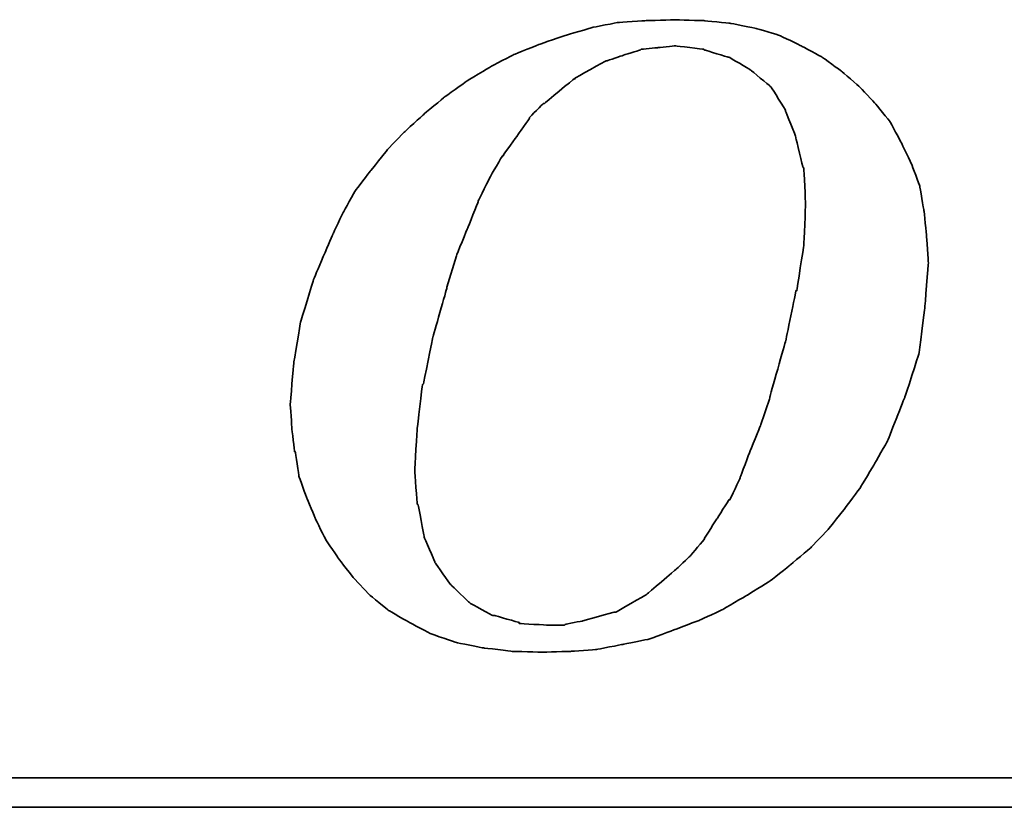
# Model space of a CAD drawing. Header units: millimetres. Extents: x -266 to -61, y 65 to 190.
# Tile 38 of 54: x -107.73 to -104.54, y 124.07 to 126.62. Entities that reach past the tile are written whole.
import ezdxf

# ---------------------------------------------------------------- set-up
doc = ezdxf.new("R2010")
doc.units = ezdxf.units.MM
doc.header["$LTSCALE"] = 0.1
doc.layers.add('CHA', color=7, linetype='CONTINUOUS')
doc.layers.add('layer 1', color=7, linetype='CONTINUOUS')

# ---------------------------------------------------------------- blocks, each defined once
blk = doc.blocks.new('TBI MOTION logo(完整正式版)')
at = {"layer": 'layer 1', "color": 22, "lineweight": 35}
for points, knots in [([(-11.34375, -6.98375), (-11.34375, -6.98375), (-10.91375, -7.43875), (-10.91375, -7.43875), (-10.91375, -7.43875), (-10.91375, -7.43875), (-10.38625, -7.87125), (-10.38625, -7.87125), (-10.38625, -7.87125), (-10.38625, -7.87125), (-9.81125, -8.20375), (-9.81125, -8.20375), (-9.81125, -8.20375), (-9.81125, -8.20375), (-9.21125, -8.51875), (-9.21125, -8.51875), (-9.21125, -8.51875), (-9.21125, -8.51875), (-8.51625, -8.75875), (-8.51625, -8.75875), (-8.51625, -8.75875), (-8.51625, -8.75875), (-7.77125, -8.90375), (-7.77125, -8.90375), (-7.77125, -8.90375), (-7.77125, -8.90375), (-6.97875, -8.99875), (-6.97875, -8.99875), (-6.97875, -8.99875), (-6.97875, -8.99875), (-6.14125, -9.02375), (-6.14125, -9.02375), (-6.14125, -9.02375), (-6.14125, -9.02375), (-5.37125, -8.99875), (-5.37125, -8.99875), (-5.37125, -8.99875), (-5.37125, -8.99875), (-4.65375, -8.94875), (-4.65375, -8.94875), (-4.65375, -8.94875), (-4.65375, -8.94875), (-3.93375, -8.80625), (-3.93375, -8.80625), (-3.93375, -8.80625), (-3.93375, -8.80625), (-3.21375, -8.66375), (-3.21375, -8.66375), (-3.21375, -8.66375), (-3.21375, -8.66375), (-2.49375, -8.39875), (-2.49375, -8.39875), (-2.49375, -8.39875), (-2.49375, -8.39875), (-1.79875, -8.13375), (-1.79875, -8.13375), (-1.79875, -8.13375), (-1.79875, -8.13375), (-1.17375, -7.84375), (-1.17375, -7.84375), (-1.17375, -7.84375), (-1.17375, -7.84375), (-0.52375, -7.46375), (-0.52375, -7.46375), (-0.52375, -7.46375), (-0.52375, -7.46375), (0.10124, -7.07875), (0.10124, -7.07875), (0.10124, -7.07875), (0.10124, -7.07875), (0.67625, -6.62375), (0.67625, -6.62375), (0.67625, -6.62375), (0.67625, -6.62375), (1.24874, -6.14375), (1.24874, -6.14375), (1.24874, -6.14375), (1.24874, -6.14375), (1.72874, -5.64125), (1.72874, -5.64125), (1.72874, -5.64125), (1.72874, -5.64125), (2.18624, -5.06375), (2.18624, -5.06375), (2.18624, -5.06375), (2.18624, -5.06375), (2.61625, -4.48874), (2.61625, -4.48874), (2.61625, -4.48874), (2.61625, -4.48874), (3.00125, -3.83874), (3.00125, -3.83874), (3.00125, -3.83874), (3.00125, -3.83874), (3.36124, -3.21374), (3.36124, -3.21374), (3.36124, -3.21374), (3.36124, -3.21374), (3.84374, -1.99125), (3.84374, -1.99125), (3.84374, -1.99125), (3.84374, -1.99125), (4.22625, -0.81875), (4.22625, -0.81875), (4.22625, -0.81875), (4.22625, -0.81875), (4.39125, 0.45624), (4.39125, 0.45624), (4.39125, 0.45624), (4.39125, 0.45624), (4.48874, 1.70124), (4.48874, 1.70124), (4.48874, 1.70124), (4.48874, 1.70124), (4.43874, 2.44625), (4.43874, 2.44625), (4.43874, 2.44625), (4.43874, 2.44625), (4.36874, 3.14125), (4.36874, 3.14125), (4.36874, 3.14125), (4.36874, 3.14125), (4.25125, 3.81125), (4.25125, 3.81125), (4.25125, 3.81125), (4.25125, 3.81125), (4.03124, 4.41125), (4.03124, 4.41125), (4.03124, 4.41125), (4.03124, 4.41125), (3.74374, 5.01125), (3.74374, 5.01125), (3.74374, 5.01125), (3.74374, 5.01125), (3.43124, 5.58875), (3.43124, 5.58875), (3.43124, 5.58875), (3.43124, 5.58875), (3.02625, 6.09125), (3.02625, 6.09125), (3.02625, 6.09125), (3.02625, 6.09125), (2.59374, 6.54875), (2.59374, 6.54875), (2.59374, 6.54875), (2.59374, 6.54875), (2.09124, 6.98125), (2.09124, 6.98125), (2.09124, 6.98125), (2.09124, 6.98125), (1.56124, 7.36625), (1.56124, 7.36625), (1.56124, 7.36625), (1.56124, 7.36625), (0.98624, 7.67625), (0.98624, 7.67625), (0.98624, 7.67625), (0.98624, 7.67625), (0.38624, 7.96375), (0.38624, 7.96375), (0.38624, 7.96375), (0.38624, 7.96375), (-0.25875, 8.15625), (-0.25875, 8.15625), (-0.25875, 8.15625), (-0.25875, 8.15625), (-0.98125, 8.30125), (-0.98125, 8.30125), (-0.98125, 8.30125), (-0.98125, 8.30125), (-1.70124, 8.37125), (-1.70124, 8.37125), (-1.70124, 8.37125), (-1.70124, 8.37125), (-2.49375, 8.39624), (-2.49375, 8.39624), (-2.49375, 8.39624), (-2.49375, 8.39624), (-3.28625, 8.37125), (-3.28625, 8.37125), (-3.28625, 8.37125), (-3.28625, 8.37125), (-4.05125, 8.32125), (-4.05125, 8.32125), (-4.05125, 8.32125), (-4.05125, 8.32125), (-4.77375, 8.18125), (-4.77375, 8.18125), (-4.77375, 8.18125), (-4.77375, 8.18125), (-5.51625, 7.96375), (-5.51625, 7.96375), (-5.51625, 7.96375), (-5.51625, 7.96375), (-6.21125, 7.72625), (-6.21125, 7.72625), (-6.21125, 7.72625), (-6.21125, 7.72625), (-6.92875, 7.43625), (-6.92875, 7.43625), (-6.92875, 7.43625), (-6.92875, 7.43625), (-7.57875, 7.10125), (-7.57875, 7.10125), (-7.57875, 7.10125), (-7.57875, 7.10125), (-8.24875, 6.69125), (-8.24875, 6.69125), (-8.24875, 6.69125), (-8.24875, 6.69125), (-8.84875, 6.26125), (-8.84875, 6.26125), (-8.84875, 6.26125), (-8.84875, 6.26125), (-9.42625, 5.78125), (-9.42625, 5.78125), (-9.42625, 5.78125), (-9.42625, 5.78125), (-9.95375, 5.30125), (-9.95375, 5.30125), (-9.95375, 5.30125), (-9.95375, 5.30125), (-10.43375, 4.79624), (-10.43375, 4.79624), (-10.43375, 4.79624), (-10.43375, 4.79624), (-10.88875, 4.22125), (-10.88875, 4.22125), (-10.88875, 4.22125), (-10.88875, 4.22125), (-11.29875, 3.69375), (-11.29875, 3.69375), (-11.29875, 3.69375), (-11.29875, 3.69375), (-11.63375, 3.09125), (-11.63375, 3.09125), (-11.63375, 3.09125), (-11.63375, 3.09125), (-11.91875, 2.49625), (-11.91875, 2.49625), (-11.91875, 2.49625), (-11.91875, 2.49625), (-12.44875, 1.24625), (-12.44875, 1.24625), (-12.44875, 1.24625), (-12.44875, 1.24625), (-12.80875, 0.06874), (-12.80875, 0.06874), (-12.80875, 0.06874), (-12.80875, 0.06874), (-12.99875, -1.07875), (-12.99875, -1.07875), (-12.99875, -1.07875), (-12.99875, -1.07875), (-13.09375, -2.18375), (-13.09375, -2.18375), (-13.09375, -2.18375), (-13.09375, -2.18375), (-13.04875, -2.85375), (-13.04875, -2.85375), (-13.04875, -2.85375), (-13.04875, -2.85375), (-12.97375, -3.50375), (-12.97375, -3.50375), (-12.97375, -3.50375), (-12.97375, -3.50375), (-12.95375, -3.50375), (-12.95375, -3.50375), (-12.95375, -3.50375), (-12.95375, -3.50375), (-12.85375, -4.17375), (-12.85375, -4.17375), (-12.85375, -4.17375), (-12.85375, -4.17375), (-12.63875, -4.77624), (-12.63875, -4.77624), (-12.63875, -4.77624), (-12.63875, -4.77624), (-12.39875, -5.35125), (-12.39875, -5.35125), (-12.39875, -5.35125), (-12.39875, -5.35125), (-12.11375, -5.92875), (-12.11375, -5.92875), (-12.11375, -5.92875), (-12.11375, -5.92875), (-11.75375, -6.45375), (-11.75375, -6.45375), (-11.75375, -6.45375), (-11.75375, -6.45375), (-11.34375, -6.98375), (-11.34375, -6.98375)], [0, 0, 0, 0, 0.01369863, 0.01369863, 0.01369863, 0.01369864, 0.02739726, 0.02739726, 0.02739726, 0.02739727, 0.04109589, 0.04109589, 0.04109589, 0.0410959, 0.05479452, 0.05479452, 0.05479452, 0.05479453, 0.06849315, 0.06849315, 0.06849315, 0.06849316, 0.08219178, 0.08219178, 0.08219178, 0.08219179, 0.09589041, 0.09589041, 0.09589041, 0.09589042, 0.10958904, 0.10958904, 0.10958904, 0.10958905, 0.12328767, 0.12328767, 0.12328767, 0.12328768, 0.1369863, 0.1369863, 0.1369863, 0.13698631, 0.15068493, 0.15068493, 0.15068493, 0.15068494, 0.16438356, 0.16438356, 0.16438356, 0.16438357, 0.17808219, 0.17808219, 0.17808219, 0.1780822, 0.19178082, 0.19178082, 0.19178082, 0.19178083, 0.20547945, 0.20547945, 0.20547945, 0.20547946, 0.21917808, 0.21917808, 0.21917808, 0.21917809, 0.23287671, 0.23287671, 0.23287671, 0.23287672, 0.24657534, 0.24657534, 0.24657534, 0.24657535, 0.26027397, 0.26027397, 0.26027397, 0.26027398, 0.2739726, 0.2739726, 0.2739726, 0.27397261, 0.28767123, 0.28767123, 0.28767123, 0.28767124, 0.30136986, 0.30136986, 0.30136986, 0.30136987, 0.31506849, 0.31506849, 0.31506849, 0.3150685, 0.32876712, 0.32876712, 0.32876712, 0.32876713, 0.34246575, 0.34246575, 0.34246575, 0.34246576, 0.35616438, 0.35616438, 0.35616438, 0.35616439, 0.36986301, 0.36986301, 0.36986301, 0.36986302, 0.38356164, 0.38356164, 0.38356164, 0.38356165, 0.39726027, 0.39726027, 0.39726027, 0.39726028, 0.4109589, 0.4109589, 0.4109589, 0.41095891, 0.42465753, 0.42465753, 0.42465753, 0.42465754, 0.43835616, 0.43835616, 0.43835616, 0.43835617, 0.45205479, 0.45205479, 0.45205479, 0.4520548, 0.46575342, 0.46575342, 0.46575342, 0.46575343, 0.47945205, 0.47945205, 0.47945205, 0.47945206, 0.49315068, 0.49315068, 0.49315068, 0.49315069, 0.50684932, 0.50684932, 0.50684932, 0.50684933, 0.52054795, 0.52054795, 0.52054795, 0.52054796, 0.53424658, 0.53424658, 0.53424658, 0.53424659, 0.54794521, 0.54794521, 0.54794521, 0.54794522, 0.56164384, 0.56164384, 0.56164384, 0.56164385, 0.57534247, 0.57534247, 0.57534247, 0.57534248, 0.5890411, 0.5890411, 0.5890411, 0.58904111, 0.60273973, 0.60273973, 0.60273973, 0.60273974, 0.61643836, 0.61643836, 0.61643836, 0.61643837, 0.63013699, 0.63013699, 0.63013699, 0.630137, 0.64383562, 0.64383562, 0.64383562, 0.64383563, 0.65753425, 0.65753425, 0.65753425, 0.65753426, 0.67123288, 0.67123288, 0.67123288, 0.67123289, 0.68493151, 0.68493151, 0.68493151, 0.68493152, 0.69863014, 0.69863014, 0.69863014, 0.69863015, 0.71232877, 0.71232877, 0.71232877, 0.71232878, 0.7260274, 0.7260274, 0.7260274, 0.72602741, 0.73972603, 0.73972603, 0.73972603, 0.73972604, 0.75342466, 0.75342466, 0.75342466, 0.75342467, 0.76712329, 0.76712329, 0.76712329, 0.7671233, 0.78082192, 0.78082192, 0.78082192, 0.78082193, 0.79452055, 0.79452055, 0.79452055, 0.79452056, 0.80821918, 0.80821918, 0.80821918, 0.80821919, 0.82191781, 0.82191781, 0.82191781, 0.82191782, 0.83561644, 0.83561644, 0.83561644, 0.83561645, 0.84931507, 0.84931507, 0.84931507, 0.84931508, 0.8630137, 0.8630137, 0.8630137, 0.86301371, 0.87671233, 0.87671233, 0.87671233, 0.87671234, 0.89041096, 0.89041096, 0.89041096, 0.89041097, 0.90410959, 0.90410959, 0.90410959, 0.9041096, 0.91780822, 0.91780822, 0.91780822, 0.91780823, 0.93150685, 0.93150685, 0.93150685, 0.93150686, 0.94520548, 0.94520548, 0.94520548, 0.94520549, 0.95890411, 0.95890411, 0.95890411, 0.95890412, 0.97260274, 0.97260274, 0.97260274, 0.97260275, 0.98630137, 0.98630137, 0.98630137, 0.98630138, 1, 1, 1, 1]), ([(-8.77875, 1.03124), (-8.77875, 1.03124), (-8.51625, 1.89625), (-8.51625, 1.89625), (-8.51625, 1.89625), (-8.51625, 1.89625), (-8.20375, 2.66375), (-8.20375, 2.66375), (-8.20375, 2.66375), (-8.20375, 2.66375), (-7.91625, 3.38125), (-7.91625, 3.38125), (-7.91625, 3.38125), (-7.91625, 3.38125), (-7.91625, 3.40624), (-7.91625, 3.40624), (-7.91625, 3.40624), (-7.91625, 3.40624), (-7.57875, 4.07624), (-7.57875, 4.07624), (-7.57875, 4.07624), (-7.57875, 4.07624), (-7.24375, 4.65125), (-7.24375, 4.65125), (-7.24375, 4.65125), (-7.24375, 4.65125), (-7.21875, 4.65125), (-7.21875, 4.65125), (-7.21875, 4.65125), (-7.21875, 4.65125), (-7.21875, 4.67624), (-7.21875, 4.67624), (-7.21875, 4.67624), (-7.21875, 4.67624), (-6.83625, 5.20375), (-6.83625, 5.20375), (-6.83625, 5.20375), (-6.83625, 5.20375), (-6.49875, 5.68625), (-6.49875, 5.68625), (-6.49875, 5.68625), (-6.49875, 5.68625), (-6.49875, 5.70625), (-6.49875, 5.70625), (-6.49875, 5.70625), (-6.49875, 5.70625), (-6.11625, 6.09125), (-6.11625, 6.09125), (-6.11625, 6.09125), (-6.11625, 6.09125), (-6.09125, 6.09125), (-6.09125, 6.09125), (-6.09125, 6.09125), (-6.09125, 6.09125), (-5.27375, 6.76625), (-5.27375, 6.76625), (-5.27375, 6.76625), (-5.27375, 6.76625), (-5.24875, 6.76625), (-5.24875, 6.76625), (-5.24875, 6.76625), (-5.24875, 6.76625), (-5.24875, 6.78625), (-5.24875, 6.78625), (-5.24875, 6.78625), (-5.24875, 6.78625), (-4.38875, 7.26624), (-4.38875, 7.26624), (-4.38875, 7.26624), (-4.38875, 7.26624), (-4.36125, 7.26624), (-4.36125, 7.26624), (-4.36125, 7.26624), (-4.36125, 7.26624), (-3.93375, 7.41125), (-3.93375, 7.41125), (-3.93375, 7.41125), (-3.93375, 7.41125), (-3.47375, 7.55625), (-3.47375, 7.55625), (-3.47375, 7.55625), (-3.47375, 7.55625), (-3.45375, 7.55625), (-3.45375, 7.55625), (-3.45375, 7.55625), (-3.45375, 7.55625), (-3.42875, 7.58124), (-3.42875, 7.58124), (-3.42875, 7.58124), (-3.42875, 7.58124), (-2.97375, 7.62625), (-2.97375, 7.62625), (-2.97375, 7.62625), (-2.97375, 7.62625), (-2.49375, 7.67625), (-2.49375, 7.67625), (-2.49375, 7.67625), (-2.49375, 7.67625), (-2.46875, 7.67625), (-2.46875, 7.67625), (-2.46875, 7.67625), (-2.46875, 7.67625), (-1.70124, 7.58124), (-1.70124, 7.58124), (-1.70124, 7.58124), (-1.70124, 7.58124), (-1.67875, 7.55625), (-1.67875, 7.55625), (-1.67875, 7.55625), (-1.67875, 7.55625), (-1.65375, 7.55625), (-1.65375, 7.55625), (-1.65375, 7.55625), (-1.65375, 7.55625), (-1.03125, 7.36625), (-1.03125, 7.36625), (-1.03125, 7.36625), (-1.03125, 7.36625), (-1.00625, 7.36625), (-1.00625, 7.36625), (-1.00625, 7.36625), (-1.00625, 7.36625), (-0.43124, 7.02624), (-0.43124, 7.02624), (-0.43124, 7.02624), (-0.43124, 7.02624), (-0.40625, 7.00624), (-0.40625, 7.00624), (-0.40625, 7.00624), (-0.40625, 7.00624), (0.12124, 6.57124), (0.12124, 6.57124), (0.12124, 6.57124), (0.12124, 6.57124), (0.14624, 6.54875), (0.14624, 6.54875), (0.14624, 6.54875), (0.14624, 6.54875), (0.17124, 6.52375), (0.17124, 6.52375), (0.17124, 6.52375), (0.17124, 6.52375), (0.55625, 5.89875), (0.55625, 5.89875), (0.55625, 5.89875), (0.55625, 5.89875), (0.55625, 5.87625), (0.55625, 5.87625), (0.55625, 5.87625), (0.55625, 5.87625), (0.84124, 5.15625), (0.84124, 5.15625), (0.84124, 5.15625), (0.84124, 5.15625), (0.84124, 5.13125), (0.84124, 5.13125), (0.84124, 5.13125), (0.84124, 5.13125), (1.03624, 4.31875), (1.03624, 4.31875), (1.03624, 4.31875), (1.03624, 4.31875), (1.05624, 4.31875), (1.05624, 4.31875), (1.05624, 4.31875), (1.05624, 4.31875), (1.05624, 4.29125), (1.05624, 4.29125), (1.05624, 4.29125), (1.05624, 4.29125), (1.10625, 3.33125), (1.10625, 3.33125), (1.10625, 3.33125), (1.10625, 3.33125), (1.10625, 3.30875), (1.10625, 3.30875), (1.10625, 3.30875), (1.10625, 3.30875), (1.05624, 2.20624), (1.05624, 2.20624), (1.05624, 2.20624), (1.05624, 2.20624), (1.05624, 2.18124), (1.05624, 2.18124), (1.05624, 2.18124), (1.05624, 2.18124), (0.86624, 0.93624), (0.86624, 0.93624), (0.86624, 0.93624), (0.86624, 0.93624), (0.84124, 0.93624), (0.84124, 0.93624), (0.84124, 0.93624), (0.84124, 0.93624), (0.55625, -0.45874), (0.55625, -0.45874), (0.55625, -0.45874), (0.55625, -0.45874), (0.12124, -1.99125), (0.12124, -1.99125), (0.12124, -1.99125), (0.12124, -1.99125), (0.12124, -2.01874), (0.12124, -2.01874), (0.12124, -2.01874), (0.12124, -2.01874), (-0.13874, -2.78375), (-0.13874, -2.78375), (-0.13874, -2.78375), (-0.13874, -2.78375), (-0.43124, -3.50375), (-0.43124, -3.50375), (-0.43124, -3.50375), (-0.43124, -3.50375), (-0.69375, -4.19875), (-0.69375, -4.19875), (-0.69375, -4.19875), (-0.69375, -4.19875), (-0.69375, -4.22375), (-0.69375, -4.22375), (-0.69375, -4.22375), (-0.69375, -4.22375), (-0.98125, -4.82374), (-0.98125, -4.82374), (-0.98125, -4.82374), (-0.98125, -4.82374), (-1.00625, -4.82374), (-1.00625, -4.82374), (-1.00625, -4.82374), (-1.00625, -4.82374), (-1.33875, -5.35125), (-1.33875, -5.35125), (-1.33875, -5.35125), (-1.33875, -5.35125), (-1.67875, -5.87875), (-1.67875, -5.87875), (-1.67875, -5.87875), (-1.67875, -5.87875), (-1.67875, -5.90375), (-1.67875, -5.90375), (-1.67875, -5.90375), (-1.67875, -5.90375), (-2.05875, -6.35875), (-2.05875, -6.35875), (-2.05875, -6.35875), (-2.05875, -6.35875), (-2.08375, -6.38375), (-2.08375, -6.38375), (-2.08375, -6.38375), (-2.08375, -6.38375), (-2.46875, -6.74375), (-2.46875, -6.74375), (-2.46875, -6.74375), (-2.46875, -6.74375), (-3.25875, -7.41625), (-3.25875, -7.41625), (-3.25875, -7.41625), (-3.25875, -7.41625), (-3.28625, -7.43875), (-3.28625, -7.43875), (-3.28625, -7.43875), (-3.28625, -7.43875), (-4.12375, -7.91875), (-4.12375, -7.91875), (-4.12375, -7.91875), (-4.12375, -7.91875), (-4.14875, -7.91875), (-4.14875, -7.91875), (-4.14875, -7.91875), (-4.14875, -7.91875), (-4.17125, -7.91875), (-4.17125, -7.91875), (-4.17125, -7.91875), (-4.17125, -7.91875), (-5.03375, -8.15875), (-5.03375, -8.15875), (-5.03375, -8.15875), (-5.03375, -8.15875), (-5.51625, -8.25625), (-5.51625, -8.25625), (-5.51625, -8.25625), (-5.51625, -8.25625), (-5.54125, -8.27875), (-5.54125, -8.27875), (-5.54125, -8.27875), (-5.54125, -8.27875), (-5.56375, -8.27875), (-5.56375, -8.27875), (-5.56375, -8.27875), (-5.56375, -8.27875), (-5.99625, -8.27875), (-5.99625, -8.27875), (-5.99625, -8.27875), (-5.99625, -8.27875), (-6.76375, -8.23125), (-6.76375, -8.23125), (-6.76375, -8.23125), (-6.76375, -8.23125), (-6.78875, -8.23125), (-6.78875, -8.23125), (-6.78875, -8.23125), (-6.78875, -8.23125), (-6.78875, -8.20375), (-6.78875, -8.20375), (-6.78875, -8.20375), (-6.78875, -8.20375), (-7.45875, -8.01375), (-7.45875, -8.01375), (-7.45875, -8.01375), (-7.45875, -8.01375), (-7.48375, -8.01375), (-7.48375, -8.01375), (-7.48375, -8.01375), (-7.48375, -8.01375), (-7.50875, -8.01375), (-7.50875, -8.01375), (-7.50875, -8.01375), (-7.50875, -8.01375), (-8.13125, -7.67875), (-8.13125, -7.67875), (-8.13125, -7.67875), (-8.13125, -7.67875), (-8.15625, -7.65375), (-8.15625, -7.65375), (-8.15625, -7.65375), (-8.15625, -7.65375), (-8.65875, -7.17375), (-8.65875, -7.17375), (-8.65875, -7.17375), (-8.65875, -7.17375), (-8.68375, -7.14875), (-8.68375, -7.14875), (-8.68375, -7.14875), (-8.68375, -7.14875), (-9.08875, -6.57375), (-9.08875, -6.57375), (-9.08875, -6.57375), (-9.08875, -6.57375), (-9.11375, -6.54875), (-9.11375, -6.54875), (-9.11375, -6.54875), (-9.11375, -6.54875), (-9.11375, -6.52875), (-9.11375, -6.52875), (-9.11375, -6.52875), (-9.11375, -6.52875), (-9.40375, -5.85375), (-9.40375, -5.85375), (-9.40375, -5.85375), (-9.40375, -5.85375), (-9.40375, -5.82875), (-9.40375, -5.82875), (-9.40375, -5.82875), (-9.40375, -5.82875), (-9.56875, -4.96875), (-9.56875, -4.96875), (-9.56875, -4.96875), (-9.56875, -4.96875), (-9.59375, -4.94375), (-9.59375, -4.94375), (-9.59375, -4.94375), (-9.59375, -4.94375), (-9.66375, -4.03375), (-9.66375, -4.03375), (-9.66375, -4.03375), (-9.66375, -4.03375), (-9.66375, -4.00875), (-9.66375, -4.00875), (-9.66375, -4.00875), (-9.66375, -4.00875), (-9.59375, -2.85375), (-9.59375, -2.85375), (-9.59375, -2.85375), (-9.59375, -2.85375), (-9.45125, -1.65875), (-9.45125, -1.65875), (-9.45125, -1.65875), (-9.45125, -1.65875), (-9.42625, -1.63375), (-9.42625, -1.63375), (-9.42625, -1.63375), (-9.42625, -1.63375), (-9.16125, -0.33875), (-9.16125, -0.33875), (-9.16125, -0.33875), (-9.16125, -0.33875), (-8.77875, 1.00624), (-8.77875, 1.00624), (-8.77875, 1.00624), (-8.77875, 1.00624), (-8.77875, 1.03124), (-8.77875, 1.03124)], [0, 0, 0, 0, 0.01020408, 0.01020408, 0.01020408, 0.01020409, 0.02040816, 0.02040816, 0.02040816, 0.02040817, 0.03061224, 0.03061224, 0.03061224, 0.03061225, 0.04081633, 0.04081633, 0.04081633, 0.04081634, 0.05102041, 0.05102041, 0.05102041, 0.05102042, 0.06122449, 0.06122449, 0.06122449, 0.0612245, 0.07142857, 0.07142857, 0.07142857, 0.07142858, 0.08163265, 0.08163265, 0.08163265, 0.08163266, 0.09183673, 0.09183673, 0.09183673, 0.09183674, 0.10204082, 0.10204082, 0.10204082, 0.10204083, 0.1122449, 0.1122449, 0.1122449, 0.11224491, 0.12244898, 0.12244898, 0.12244898, 0.12244899, 0.13265306, 0.13265306, 0.13265306, 0.13265307, 0.14285714, 0.14285714, 0.14285714, 0.14285715, 0.15306122, 0.15306122, 0.15306122, 0.15306123, 0.16326531, 0.16326531, 0.16326531, 0.16326532, 0.17346939, 0.17346939, 0.17346939, 0.1734694, 0.18367347, 0.18367347, 0.18367347, 0.18367348, 0.19387755, 0.19387755, 0.19387755, 0.19387756, 0.20408163, 0.20408163, 0.20408163, 0.20408164, 0.21428571, 0.21428571, 0.21428571, 0.21428572, 0.2244898, 0.2244898, 0.2244898, 0.22448981, 0.23469388, 0.23469388, 0.23469388, 0.23469389, 0.24489796, 0.24489796, 0.24489796, 0.24489797, 0.25510204, 0.25510204, 0.25510204, 0.25510205, 0.26530612, 0.26530612, 0.26530612, 0.26530613, 0.2755102, 0.2755102, 0.2755102, 0.27551021, 0.28571429, 0.28571429, 0.28571429, 0.2857143, 0.29591837, 0.29591837, 0.29591837, 0.29591838, 0.30612245, 0.30612245, 0.30612245, 0.30612246, 0.31632653, 0.31632653, 0.31632653, 0.31632654, 0.32653061, 0.32653061, 0.32653061, 0.32653062, 0.33673469, 0.33673469, 0.33673469, 0.3367347, 0.34693878, 0.34693878, 0.34693878, 0.34693879, 0.35714286, 0.35714286, 0.35714286, 0.35714287, 0.36734694, 0.36734694, 0.36734694, 0.36734695, 0.37755102, 0.37755102, 0.37755102, 0.37755103, 0.3877551, 0.3877551, 0.3877551, 0.38775511, 0.39795918, 0.39795918, 0.39795918, 0.39795919, 0.40816327, 0.40816327, 0.40816327, 0.40816328, 0.41836735, 0.41836735, 0.41836735, 0.41836736, 0.42857143, 0.42857143, 0.42857143, 0.42857144, 0.43877551, 0.43877551, 0.43877551, 0.43877552, 0.44897959, 0.44897959, 0.44897959, 0.4489796, 0.45918367, 0.45918367, 0.45918367, 0.45918368, 0.46938776, 0.46938776, 0.46938776, 0.46938777, 0.47959184, 0.47959184, 0.47959184, 0.47959185, 0.48979592, 0.48979592, 0.48979592, 0.48979593, 0.5, 0.5, 0.5, 0.50000001, 0.51020408, 0.51020408, 0.51020408, 0.51020409, 0.52040816, 0.52040816, 0.52040816, 0.52040817, 0.53061224, 0.53061224, 0.53061224, 0.53061225, 0.54081633, 0.54081633, 0.54081633, 0.54081634, 0.55102041, 0.55102041, 0.55102041, 0.55102042, 0.56122449, 0.56122449, 0.56122449, 0.5612245, 0.57142857, 0.57142857, 0.57142857, 0.57142858, 0.58163265, 0.58163265, 0.58163265, 0.58163266, 0.59183673, 0.59183673, 0.59183673, 0.59183674, 0.60204082, 0.60204082, 0.60204082, 0.60204083, 0.6122449, 0.6122449, 0.6122449, 0.61224491, 0.62244898, 0.62244898, 0.62244898, 0.62244899, 0.63265306, 0.63265306, 0.63265306, 0.63265307, 0.64285714, 0.64285714, 0.64285714, 0.64285715, 0.65306122, 0.65306122, 0.65306122, 0.65306123, 0.66326531, 0.66326531, 0.66326531, 0.66326532, 0.67346939, 0.67346939, 0.67346939, 0.6734694, 0.68367347, 0.68367347, 0.68367347, 0.68367348, 0.69387755, 0.69387755, 0.69387755, 0.69387756, 0.70408163, 0.70408163, 0.70408163, 0.70408164, 0.71428571, 0.71428571, 0.71428571, 0.71428572, 0.7244898, 0.7244898, 0.7244898, 0.72448981, 0.73469388, 0.73469388, 0.73469388, 0.73469389, 0.74489796, 0.74489796, 0.74489796, 0.74489797, 0.75510204, 0.75510204, 0.75510204, 0.75510205, 0.76530612, 0.76530612, 0.76530612, 0.76530613, 0.7755102, 0.7755102, 0.7755102, 0.77551021, 0.78571429, 0.78571429, 0.78571429, 0.7857143, 0.79591837, 0.79591837, 0.79591837, 0.79591838, 0.80612245, 0.80612245, 0.80612245, 0.80612246, 0.81632653, 0.81632653, 0.81632653, 0.81632654, 0.82653061, 0.82653061, 0.82653061, 0.82653062, 0.83673469, 0.83673469, 0.83673469, 0.8367347, 0.84693878, 0.84693878, 0.84693878, 0.84693879, 0.85714286, 0.85714286, 0.85714286, 0.85714287, 0.86734694, 0.86734694, 0.86734694, 0.86734695, 0.87755102, 0.87755102, 0.87755102, 0.87755103, 0.8877551, 0.8877551, 0.8877551, 0.88775511, 0.89795918, 0.89795918, 0.89795918, 0.89795919, 0.90816327, 0.90816327, 0.90816327, 0.90816328, 0.91836735, 0.91836735, 0.91836735, 0.91836736, 0.92857143, 0.92857143, 0.92857143, 0.92857144, 0.93877551, 0.93877551, 0.93877551, 0.93877552, 0.94897959, 0.94897959, 0.94897959, 0.9489796, 0.95918367, 0.95918367, 0.95918367, 0.95918368, 0.96938776, 0.96938776, 0.96938776, 0.96938777, 0.97959184, 0.97959184, 0.97959184, 0.97959185, 0.98979592, 0.98979592, 0.98979592, 0.98979593, 1, 1, 1, 1]), ([(75.90875, -9.47875), (75.90875, -9.47875), (75.90875, -12.28625), (75.90875, -12.28625), (75.90875, -12.28625), (75.90875, -12.28625), (75.90875, -12.47875), (75.90875, -12.47875), (75.90875, -12.47875), (75.90875, -12.47875), (75.71625, -12.47875), (75.71625, -12.47875), (75.71625, -12.47875), (75.71625, -12.47875), (-88.32875, -12.47875), (-88.32875, -12.47875), (-88.32875, -12.47875), (-88.32875, -12.47875), (-88.32875, -13.29375), (-88.32875, -13.29375), (-88.32875, -13.29375), (-88.32875, -13.29375), (82.89125, -13.29375), (82.89125, -13.29375), (82.89125, -13.29375), (82.89125, -13.29375), (75.90875, -9.47875), (75.90875, -9.47875)], [0, 0, 0, 0, 0.14285714, 0.14285714, 0.14285714, 0.14285715, 0.28571429, 0.28571429, 0.28571429, 0.2857143, 0.42857143, 0.42857143, 0.42857143, 0.42857144, 0.57142857, 0.57142857, 0.57142857, 0.57142858, 0.71428571, 0.71428571, 0.71428571, 0.71428572, 0.85714286, 0.85714286, 0.85714286, 0.85714287, 1, 1, 1, 1])]:
    blk.add_open_spline(points, degree=3, knots=knots, dxfattribs=at)

msp = doc.modelspace()

# ---------------------------------------------------------------- block references
at = {"layer": 'CHA', "color": 7, "xscale": 0.1176925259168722, "yscale": 0.1176925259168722, "zscale": 0.1176925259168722}
msp.add_blockref('TBI MOTION logo(完整正式版)', (-105.3156, 125.6307), dxfattribs=at)

doc.saveas('drawing.dxf')
